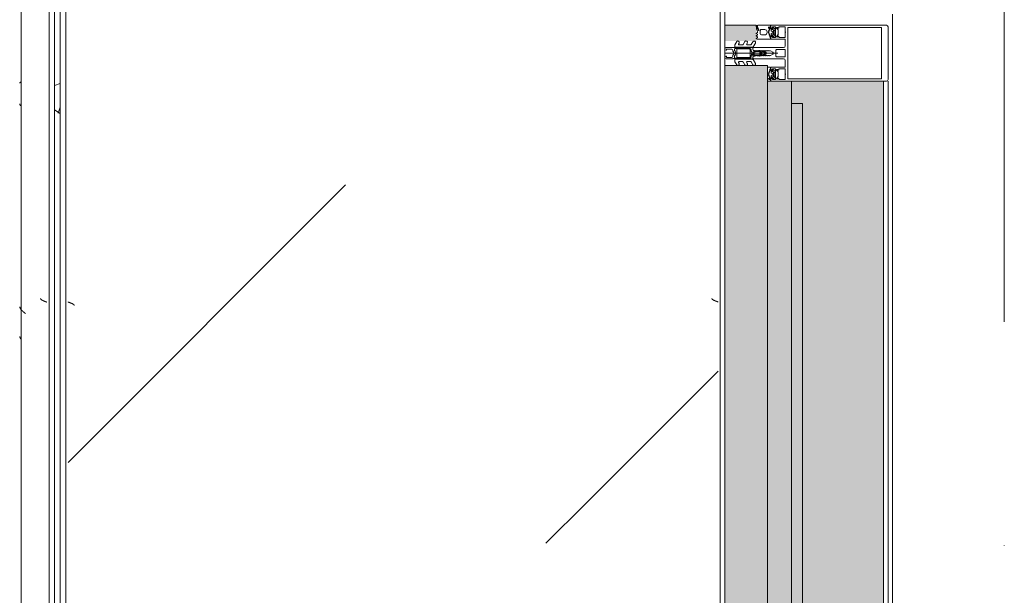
# Model space of a CAD drawing. Header units: millimetres. Extents: x -3267 to 40126, y 29201 to 102288.
# Tile 250 of 256: x 9044 to 9926, y 68959 to 69474. Entities that reach past the tile are written whole.
import ezdxf

# ---------------------------------------------------------------- set-up
doc = ezdxf.new("R2010")
doc.units = ezdxf.units.MM
doc.linetypes.add('4_ Штрихпунктир_ 10 х 2 мм', pattern=[1400, 1000, -200, 0, -200])
for name, color, linetype, lineweight in [('A-DETL-GENF-OTLN', 7, 'Continuous', 9), ('A-GLAZ-____-OTLN', 7, 'Continuous', 9), ('A-GLAZ-CWMG-MCUT', 7, 'Continuous', 9), ('A-GLAZ-CWMG-OTLN', 7, 'Continuous', 9), ('A-WALL-____-OTLN', 7, 'Continuous', 9), ('M-EQPM-____-OTLN', 7, 'Continuous', 9), ('S-GRID-____-OTLN', 7, 'Continuous', 9)]:
    doc.layers.add(name, color=color, linetype=linetype, lineweight=lineweight)

# ---------------------------------------------------------------- blocks, each defined once
blk = doc.blocks.new('FP_134-ВКК_02_К1_З_ЭОМ_кабель_')
at = {"layer": 'M-EQPM-____-OTLN', "color": 253, "true_color": 0xaaaaaa}
for p, q in [((1600, 630.11), (0, 630.11)), ((709.21, 630.11), (709.12, 630.02)), ((709.31, 630.19), (709.21, 630.11)), ((709.4, 630.27), (709.31, 630.19)), ((709.49, 630.35), (709.4, 630.27)), ((709.59, 630.42), (709.49, 630.35)), ((709.68, 630.49), (709.59, 630.42)), ((709.78, 630.56), (709.68, 630.49)), ((709.87, 630.63), (709.78, 630.56)), ((709.96, 630.69), (709.87, 630.63)), ((710.06, 630.75), (709.96, 630.69)), ((710.15, 630.81), (710.06, 630.75)), ((710.25, 630.86), (710.15, 630.81)), ((710.34, 630.91), (710.25, 630.86)), ((710.43, 630.96), (710.34, 630.91)), ((710.53, 631), (710.43, 630.96)), ((710.62, 631.04), (710.53, 631)), ((710.72, 631.08), (710.62, 631.04)), ((710.81, 631.12), (710.72, 631.08)), ((710.9, 631.15), (710.81, 631.12)), ((711, 631.17), (710.9, 631.15)), ((711.09, 631.2), (711, 631.17)), ((711.19, 631.22), (711.09, 631.2)), ((711.28, 631.24), (711.19, 631.22)), ((711.37, 631.25), (711.28, 631.24)), ((711.47, 631.26), (711.37, 631.25)), ((711.56, 631.27), (711.47, 631.26)), ((711.66, 631.28), (711.56, 631.27)), ((917.88, 630.12), (917.79, 630.02)), ((917.96, 630.22), (917.88, 630.12)), ((918.04, 630.31), (917.96, 630.22)), ((918.12, 630.4), (918.04, 630.31)), ((918.21, 630.49), (918.12, 630.4)), ((918.29, 630.57), (918.21, 630.49)), ((918.37, 630.65), (918.29, 630.57)), ((918.46, 630.72), (918.37, 630.65)), ((918.54, 630.79), (918.46, 630.72)), ((918.62, 630.85), (918.54, 630.79)), ((918.7, 630.92), (918.62, 630.85)), ((918.79, 630.97), (918.7, 630.92)), ((918.87, 631.02), (918.79, 630.97)), ((918.95, 631.07), (918.87, 631.02)), ((919.03, 631.11), (918.95, 631.07)), ((919.12, 631.15), (919.03, 631.11)), ((919.2, 631.18), (919.12, 631.15)), ((919.28, 631.21), (919.2, 631.18)), ((919.37, 631.23), (919.28, 631.21)), ((919.45, 631.25), (919.37, 631.23)), ((919.53, 631.26), (919.45, 631.25)), ((919.61, 631.27), (919.53, 631.26)), ((919.7, 631.28), (919.61, 631.27)), ((938.29, 631.28), (938.36, 631.27)), ((938.36, 631.27), (938.44, 631.25)), ((938.44, 631.25), (938.51, 631.22)), ((938.51, 631.22), (938.58, 631.18)), ((938.58, 631.18), (938.66, 631.13)), ((938.66, 631.13), (938.73, 631.06)), ((938.73, 631.06), (938.8, 630.99)), ((938.8, 630.99), (938.87, 630.9)), ((938.87, 630.9), (938.95, 630.8)), ((938.95, 630.8), (939.02, 630.7)), ((939.02, 630.7), (939.09, 630.58)), ((939.09, 630.58), (939.17, 630.45)), ((939.17, 630.45), (939.24, 630.31)), ((939.24, 630.31), (939.31, 630.16)), ((939.31, 630.16), (939.39, 630.01))]:
    blk.add_line(p, q, dxfattribs=at)
blk = doc.blocks.new('ПР_Крышка пояса - Тип 1-V133-ВКК_02_К1_З_ЭОМ_кабель_')
at = {"layer": 'M-EQPM-____-OTLN', "true_color": 0xaaaaaa}
h = blk.add_hatch(dxfattribs=at)
h.set_pattern_fill('FP_63', color=253, style=0, pattern_type=2)
h.set_pattern_definition([(320.116, (-68760, 7884.42), (-31.8804, -362.8687), [38.035, -418.388]), (264.979, (-68760, 7884.4), (382.1136, 70.1924), [30.356, -333.911]), (10.409, (-68762.66, 7854.18), (350.2335, -292.6756), [32.376, -356.132]), (316.302, (-68658.4, 7884.4), (-84.086, -539.927), [57.037, -627.411]), (6.609, (-68665.4, 7839.4), (494.8554, -472.8508), [48.567, -534.241]), (261.148, (-68658.4, 7884.4), (494.8496, -472.857), [45.536, -500.899]), (291.079, (-68683.8, 7833.83), (-204.5313, -301.9806), [37.963, -417.597]), (235.89, (-68683.8, 7833.83), (368.3755, -123.0973), [30.394, -334.332]), (341.523, (-68700.84, 7808.66), (163.8489, -425.0748), [32.367, -356.032]), (307.614, (-68760, 7884.42), (169.11016, -6.15234), [16.721, -313.638, 16.721, -322.758, -335.679]), (307.614, (-68760, 7884.42), (169.11016, -6.15234), [-669.838, 16.721, -318.958]), (277.531, (-68760, 7884.42), (200.36217, -133.088), [16.696, -176.575, 16.696, -305.591, -127.751]), (277.531, (-68760, 7884.42), (200.36217, -133.088), [-515.558, 16.696, -111.055]), (237.393, (-68760, 7997.24), (-11.4573, -270.066), [16.715, -109.913, 16.715, -378.366, -524.242]), (237.393, (-68760, 7997.24), (-11.4573, -270.066), [-521.709, 16.715, -507.527]), (227.382, (-68760, 8047.83), (50.8514, -295.0393), [16.727, -148.004, 16.727, -618.375]), (227.382, (-68760, 8047.83), (50.8514, -295.0393), [-181.458, -245.829, 16.727, -355.819])])
h.paths.add_polyline_path([(0, 595), (1529.38, 595), (1599.97, 600), (0, 600)])
h.paths.add_polyline_path([(1564.73, 595), (1600, 595), (1600, 597.49)])
at = {"layer": 'M-EQPM-____-OTLN', "color": 253, "true_color": 0xaaaaaa}
blk.add_blockref('FP_134-ВКК_02_К1_З_ЭОМ_кабель_', (0, 0), dxfattribs=at)
blk = doc.blocks.new('Rectangular Mullion - HI_CovCap-20mm_Mull-105mm-V273-ВКК_02_К1_З_ЭОМ_кабель_')
at = {"layer": 'A-DETL-GENF-OTLN', "color": 253, "true_color": 0xaaaaaa}
for p, q in [((-25, 144.5), (-25, 130.68)), ((23.5, 146), (-23.5, 146)), ((25, 130.68), (25, 144.5)), ((-25, 136), (-25, 59.5)), ((-22.9, 135.44), (-22.9, 59.4)), ((22.9, 136), (22.9, 59.4)), ((25, 136), (25, 59.4)), ((-25, 59.5), (-25, 61)), ((-12.6, 53.5), (-12.6, 41.4)), ((-3.2, 46.1), (-3.2, 53.5)), ((-2.7, 54), (2.7, 54)), ((3.2, 53.5), (3.2, 46.1)), ((12.6, 41.4), (12.6, 53.5)), ((-21.76, 44.51), (-22.58, 43.54)), ((-22.24, 46.35), (-21.18, 47.41)), ((-20.47, 47.7), (-17.13, 47.7)), ((-16.42, 47.41), (-15.36, 46.35)), ((-15.02, 43.54), (-15.84, 44.51)), ((-5, 25.5), (-5, 52.5)), ((2.7, 45.6), (-2.7, 45.6)), ((0, 47.27), (0, 0)), ((5, 52.5), (5, 25.5)), ((15.02, 43.54), (15.84, 44.51)), ((15.36, 46.35), (16.42, 47.41)), ((17.13, 47.7), (20.47, 47.7)), ((21.18, 47.41), (22.24, 46.35)), ((21.76, 44.51), (22.58, 43.54)), ((-23.5, 40.8), (-25, 40.8)), ((-22.3, 40.8), (-22.9, 40.8)), ((-22.9, 40.2), (-21.62, 40.2)), ((-22.27, 39.59), (-22.55, 39.1)), ((-21.2, 42.9), (-21.2, 41.7)), ((-21.07, 39.62), (-21.08, 39.77)), ((-19.5, 43.4), (-20.7, 43.4)), ((-20.7, 41.2), (-20.42, 41.2)), ((-20.48, 39.51), (-20.66, 39.4)), ((-20.16, 41.35), (-19.24, 42.95)), ((-19.97, 39.2), (-20.02, 39.33)), ((-17.65, 44), (-19.95, 44)), ((-19.33, 39.22), (-19.48, 39.08)), ((-18.77, 39.04), (-18.85, 39.17)), ((-18.36, 42.95), (-17.44, 41.35)), ((-18.16, 39.23), (-18.26, 39.06)), ((-16.9, 43.4), (-18.1, 43.4)), ((-17.56, 39.21), (-17.67, 39.31)), ((-17.18, 41.2), (-16.9, 41.2)), ((-17.02, 39.56), (-17.07, 39.36)), ((-16.46, 39.68), (-16.59, 39.75)), ((-16.4, 41.7), (-16.4, 42.9)), ((-14.64, 40.8), (-15.29, 40.8)), ((-0.87, 36.5), (-1.7, 35.06)), ((-1.12, 34.47), (-0.43, 35.65)), ((0.43, 35.65), (1.12, 34.47)), ((1.7, 35.06), (0.87, 36.5)), ((14.64, 40.8), (15.29, 40.8)), ((16.4, 41.7), (16.4, 42.9)), ((16.4, 35.6), (16.4, 32.6)), ((16.46, 39.68), (16.59, 39.75)), ((16.9, 43.4), (18.1, 43.4)), ((17.18, 41.2), (16.9, 41.2)), ((17.02, 39.56), (17.07, 39.36)), ((18.36, 42.95), (17.44, 41.35)), ((17.56, 39.21), (17.67, 39.31)), ((17.65, 44), (19.95, 44)), ((18.16, 39.23), (18.26, 39.06)), ((19.2, 37.6), (18.4, 37.6)), ((18.77, 39.04), (18.85, 39.17)), ((20.16, 41.35), (19.24, 42.95)), ((19.33, 39.22), (19.48, 39.08)), ((19.5, 43.4), (20.7, 43.4)), ((19.97, 39.2), (20.02, 39.33)), ((20.7, 41.2), (20.42, 41.2)), ((20.48, 39.51), (20.66, 39.4)), ((21.07, 39.62), (21.08, 39.77)), ((21.2, 42.9), (21.2, 41.7)), ((21.2, 32.6), (21.2, 35.6)), ((22.9, 40.2), (21.62, 40.2)), ((22.27, 39.59), (22.55, 39.1)), ((22.3, 40.8), (22.9, 40.8)), ((-9.07, 27.17), (-5.65, 25.19)), ((-2.24, 31), (-2.45, 30.87)), ((-2.45, 30.53), (-2.25, 30.41)), ((-1.89, 34.49), (-2.1, 32.75)), ((-1.33, 33.68), (-1.33, 33.78)), ((-1.25, 31.1), (0.74, 31.1)), ((-0.6, 32.5), (-0.6, 32.42)), ((0.84, 33), (-0.1, 33)), ((0.6, 32.3), (0.93, 32.3)), ((1.02, 31.78), (0.74, 32.06)), ((1.33, 33.78), (1.33, 33.68)), ((2.1, 32.75), (1.89, 34.49)), ((2.45, 30.87), (2.24, 31)), ((2.25, 30.41), (2.45, 30.53)), ((5.65, 25.19), (9.07, 27.17)), ((14.04, 28.99), (13.55, 28.15)), ((15.24, 28.15), (14.75, 28.99)), ((16.25, 28.99), (15.76, 28.15)), ((17.44, 28.15), (16.96, 28.99)), ((17.4, 31.6), (20.2, 31.6)), ((18.43, 28.95), (17.96, 28.15)), ((23.1, 29.29), (20.89, 30.27)), ((24.8, 29.2), (23.51, 29.2)), ((23.55, 28.9), (24.16, 28.9)), ((24.56, 28), (23.89, 28)), ((24.76, 28.3), (24.76, 28.2)), ((-7.75, 16.23), (-10.41, 17.77)), ((-7.75, 23.52), (-10.33, 25.01)), ((-9.07, 19.88), (-8.25, 19.41)), ((-7.5, 19.84), (-7.5, 23.08)), ((-5.4, 9.3), (-5.4, 24.76)), ((-3.5, 25), (-4.5, 25)), ((-3.9, 22), (-3.9, 11)), ((-3.4, 22.5), (3.4, 22.5)), ((-3.3, 23.5), (-1.9, 23.5)), ((-1.7, 23.7), (-1.7, 24.9)), ((-1.4, 24.49), (-1.4, 23.99)), ((-1.1, 23.82), (-0.5, 24.17)), ((0.3, 26.2), (-1.09, 26.2)), ((0.43, 25), (0.2, 25)), ((0.34, 25.28), (0.58, 25.52)), ((0.5, 24.17), (1.42, 23.63)), ((1.92, 23.5), (3.3, 23.5)), ((4.5, 25), (3.5, 25)), ((3.9, 11), (3.9, 22)), ((4.3, 22.5), (4.3, 9.4)), ((5.4, 24.76), (5.4, 9.3)), ((7.5, 23.08), (7.5, 19.84)), ((10.33, 25.01), (7.75, 23.52)), ((10.41, 17.77), (7.75, 16.23)), ((8.25, 19.41), (9.07, 19.88)), ((-7.62, 8.87), (-10.41, 10.48)), ((-9.07, 12.6), (-8.25, 12.12)), ((-7.5, 12.55), (-7.5, 15.8)), ((3.4, 10.5), (-3.4, 10.5)), ((-1.7, 9), (-2, 8.69)), ((2, 8.69), (1.7, 9)), ((7.5, 15.8), (7.5, 12.55)), ((10.41, 10.48), (7.62, 8.87)), ((8.25, 12.12), (9.07, 12.6)), ((-5.9, 8.8), (-7.37, 8.8)), ((-5, 1), (-5, 6.7)), ((-2.71, 8.4), (-4.02, 8.4)), ((-3.7, 1.7), (-3.7, 6)), ((-2.7, 7), (-2.13, 7)), ((-1.42, 7.29), (-0.71, 8.01)), ((0.71, 8.01), (1.42, 7.29)), ((2.13, 7), (2.7, 7)), ((3.3, 8.4), (2.71, 8.4)), ((3.7, 6), (3.7, 1.7)), ((7.37, 8.8), (5.9, 8.8))]:
    blk.add_line(p, q, dxfattribs=at)
at = {"layer": 'A-DETL-GENF-OTLN', "color": 253, "true_color": 0xaaaaaa, "flags": 128}
for points in [[(22.9, 130.68), (22.9, 140.2), (-22.9, 140.2), (-22.9, 130.68)], [(-19.05, 54), (-23.5, 54), (-23.5, 48.3), (-22.3, 48.3), (-22.3, 47.7), (-22.95, 47.05)], [(22.9, 61), (22.9, 57.79), (22.9, 56.3), (11.2, 56.3), (-11.2, 56.3), (-22.9, 56.3), (-22.9, 57.79), (-22.9, 61)], [(-14.65, 47.05), (-15.3, 47.7), (-15.3, 48.3), (-14.1, 48.3), (-14.1, 54), (-18.55, 54)], [(-6.5, 54), (-11.2, 54), (-12.1, 54)], [(12.1, 54), (11.2, 54), (6.5, 54)], [(18.55, 54), (14.1, 54), (14.1, 48.3), (15.3, 48.3), (15.3, 47.7), (14.65, 47.05)], [(25, 61), (25, 57.79), (25, 41), (23.1, 41), (22.3, 41.8), (22.3, 42.4), (23.5, 42.4), (23.5, 45.1), (19.05, 45.1)], [(22.95, 47.05), (22.3, 47.7), (22.3, 48.3), (23.5, 48.3), (23.5, 54), (19.05, 54)], [(-19.05, 45.1), (-23.5, 45.1), (-23.5, 42.4), (-22.3, 42.4), (-22.3, 41.8), (-23.1, 41), (-25, 41)], [(-13.1, 40.9), (-14.4, 40.9), (-15.3, 41.8), (-15.3, 42.4), (-14.1, 42.4), (-14.1, 45.1), (-18.55, 45.1)], [(18.55, 45.1), (14.1, 45.1), (14.1, 42.4), (15.3, 42.4), (15.3, 41.8), (14.4, 40.9), (13.1, 40.9)], [(-22.5, 43.09), (-22, 42.8), (-22, 42.67)], [(-16.05, 40.2), (-14.75, 40.1), (-16.02, 40.1), (-16.02, 39.94)], [(-15.6, 42.67), (-15.6, 42.8), (-15.1, 43.09)], [(-12.6, 38), (-12.6, 40.8), (-13.95, 40.8)], [(-0.87, 42.8), (-2, 40.84), (-2, 39.84), (-2.5, 39.55), (-2, 39.26), (-2, 38.04), (-2.5, 37.75), (-2, 37.46), (-2, 36.24), (-2.5, 35.95), (-2, 35.66), (-2, 34.44), (-2.5, 34.15), (-2, 33.86), (-2, 32.64), (-2.5, 32.35), (-2, 32.06), (-2, 30.84), (-2.5, 30.55), (-2, 30.26), (-2, 29.04), (-2.5, 28.75), (-2, 28.46), (-2, 27.24), (-2.5, 26.95), (-2.5, 26)], [(2.5, 26), (2, 26.29), (2, 27.51), (2.5, 27.8), (2, 28.09), (2, 29.31), (2.5, 29.6), (2, 29.89), (2, 31.11), (2.5, 31.4), (2, 31.69), (2, 32.91), (2.5, 33.2), (2, 33.49), (2, 34.71), (2.5, 35), (2, 35.29), (2, 36.51), (2.5, 36.8), (2, 37.09), (2, 38.31), (2.5, 38.6), (2, 38.89), (2, 40.84), (0.87, 42.8)], [(13.03, 28.15), (12.6, 28.9), (12.6, 40.8), (13.95, 40.8)], [(16.05, 40.2), (14.75, 40.1), (16.02, 40.1), (16.02, 39.94)], [(15.6, 42.67), (15.6, 42.8), (15.1, 43.09)], [(22.5, 43.09), (22, 42.8), (22, 42.67)], [(23.5, 40.8), (25, 40.8), (25, 29.4)], [(-0.35, 31.99), (0.1, 31.73), (-1.23, 31.6)], [(0.4, 31.8), (0.4, 31.9), (0.4, 32.1)], [(-3.41, 25), (-5, 25), (-5, 9.1)], [(-4.51, 8.95), (-4.3, 11), (-4.3, 22.5)], [(-1.55, 25.25), (-1.17, 25.64), (-0.2, 25.7), (-0.42, 25.6), (-1.25, 24.85)], [(-0.1, 25.3), (-0.1, 25.4), (0, 25.42)], [(5, 1), (5, 25), (3.41, 25)], [(-2.65, 1), (-2.65, 1.4), (-3.4, 1.4)], [(3.4, 1.4), (2.65, 1.4), (2.65, 1)]]:
    blk.add_lwpolyline(points, dxfattribs=at)
blk.add_lwpolyline([(0, 37), (0, 35.9)], close=True, dxfattribs=at)
at = {"layer": 'A-DETL-GENF-OTLN', "color": 253, "true_color": 0xaaaaaa}
for centre, radius, start, end in [((-23.5, 144.5), 1.5, 90, 180), ((23.5, 144.5), 1.5, 360, 90), ((-18.8, 53.94), 0.256, 12.68038, 167.31962), ((-12.1, 53.5), 0.5, 90, 180), ((-6.5, 52.5), 1.5, 360, 90), ((-2.7, 53.5), 0.5, 90, 180), ((2.7, 53.5), 0.5, 0, 90), ((6.5, 52.5), 1.5, 90, 180), ((12.1, 53.5), 0.5, 0, 90), ((18.8, 53.94), 0.256, 12.68038, 167.31962), ((-22.59, 46.7), 0.5, 135, 315), ((-21.15, 44), 0.8, 22.61561, 140.00332), ((-20.47, 46.7), 1, 90, 135), ((-19.95, 44.5), 0.5, 202.62239, 269.99966), ((-18.8, 45.04), 0.256, 12.68038, 167.31962), ((-17.65, 44.5), 0.5, 269.99881, 337.37914), ((-16.45, 44), 0.8, 40.00306, 157.37723), ((-17.13, 46.7), 1, 45, 90), ((-15.01, 46.7), 0.5, 225, 45), ((-2.7, 46.1), 0.5, 180, 270), ((2.7, 46.1), 0.5, 270, 0), ((15.01, 46.7), 0.5, 135, 315), ((16.45, 44), 0.8, 22.62277, 139.99694), ((17.13, 46.7), 1, 90, 135), ((17.65, 44.5), 0.5, 202.62086, 270.00119), ((18.8, 45.04), 0.256, 12.68038, 167.31962), ((19.95, 44.5), 0.5, 270.00034, 337.37761), ((21.15, 44), 0.8, 39.99668, 157.38439), ((20.47, 46.7), 1, 45, 90), ((22.59, 46.7), 0.5, 225, 45), ((-22.9, 39.55), 0.65, 90, 270), ((-23.2, 40.8), 0.3, 180, 0), ((-22.9, 39.3), 0.4, 269.99999, 330.00626), ((-22.35, 43.35), 0.3, 140.01031, 239.99507), ((-22.3, 41.1), 0.3, 270.90521, 359.98148), ((-21.41, 39.09), 1, 90.82716, 149.99773), ((-18.96, 41.89), 3.14, 165.49788, 194.50212), ((-21.62, 39.7), 0.5, 54.92212, 90), ((-21.42, 39.75), 0.339, 3.00251, 90.82171), ((-18.8, 43.71), 4.4, 234.92212, 305.84121), ((-20.7, 42.9), 0.5, 89.98992, 180.01008), ((-20.7, 41.7), 0.5, 179.98974, 270.01026), ((-20.8, 39.64), 0.272, 183.0147, 299.98901), ((-20.32, 39.23), 0.316, 18.00331, 119.99297), ((-20.42, 41.5), 0.3, 269.98791, 330.00644), ((-19.69, 39.29), 0.3, 197.9991, 314.99946), ((-19.5, 43.1), 0.3, 329.99756, 90.00642), ((-19.11, 38.99), 0.316, 32.98956, 135.00901), ((-18.52, 39.21), 0.3, 213.00146, 329.99975), ((-18.1, 43.1), 0.3, 89.99872, 209.99731), ((-17.88, 39.07), 0.316, 48.00262, 149.99741), ((-17.36, 39.43), 0.3, 227.99716, 345.00452), ((-17.18, 41.5), 0.3, 209.995, 270.01065), ((-16.73, 39.48), 0.3, 63.00317, 164.99853), ((-16.9, 42.9), 0.5, 0.00918, 89.99082), ((-16.9, 41.7), 0.5, 270.00904, 359.99096), ((-16.32, 39.94), 0.3, 243.00899, 359.98883), ((-16.05, 39.9), 0.3, 90, 125.84121), ((-18.64, 41.89), 3.14, 346.80247, 14.483), ((-15.29, 41.1), 0.3, 166.80247, 270), ((-15.25, 43.35), 0.3, 299.99829, 40.01132), ((-14.83, 40.53), 0.33, 270.00002, 54.90994), ((-14.75, 40.6), 0.5, 269.99115, 352.82633), ((-13.95, 40.5), 0.3, 90.00299, 172.8115), ((-13.1, 41.4), 0.5, 270, 0), ((0, 42.3), 1, 30, 150), ((0, 36), 1, 90.02865, 150), ((0, 35.4), 0.5, 90.0573, 150), ((0, 36), 1, 30, 89.97135), ((0, 35.4), 0.5, 30, 89.9427), ((13.1, 41.4), 0.5, 180, 270), ((13.95, 40.5), 0.3, 7.1885, 89.99701), ((14.75, 40.6), 0.5, 187.17367, 270.00885), ((14.83, 40.53), 0.33, 125.09006, 269.99998), ((15.25, 43.35), 0.3, 139.98868, 240.00171), ((15.29, 41.1), 0.3, 270, 13.19753), ((18.64, 41.89), 3.14, 165.517, 193.19753), ((16.32, 39.94), 0.3, 180.01117, 296.99101), ((16.05, 39.9), 0.3, 54.15879, 90), ((18.8, 43.71), 4.4, 234.15879, 305.07788), ((16.9, 42.9), 0.5, 90.00918, 179.99082), ((16.9, 41.7), 0.5, 180.00904, 269.99096), ((18.4, 35.6), 2, 90.00207, 179.99793), ((16.73, 39.48), 0.3, 15.00147, 116.99683), ((17.36, 39.43), 0.3, 194.99548, 312.00284), ((17.18, 41.5), 0.3, 269.98935, 330.005), ((17.88, 39.07), 0.316, 30.00259, 131.99738), ((18.1, 43.1), 0.3, 330.00269, 90.00128), ((18.52, 39.21), 0.3, 210.00025, 326.99854), ((19.11, 38.99), 0.316, 44.99099, 147.01044), ((19.5, 43.1), 0.3, 89.99358, 210.00244), ((19.2, 35.6), 2, 359.99744, 90.00256), ((19.69, 39.29), 0.3, 225.00054, 342.0009), ((20.32, 39.23), 0.316, 60.00703, 161.99669), ((20.42, 41.5), 0.3, 209.99356, 270.01209), ((20.8, 39.64), 0.272, 240.01099, 356.9853), ((20.7, 42.9), 0.5, 359.98992, 90.01008), ((20.7, 41.7), 0.5, 269.98974, 0.01026), ((21.42, 39.75), 0.339, 89.17829, 176.99749), ((21.62, 39.7), 0.5, 90, 125.07788), ((21.41, 39.09), 1, 30.00227, 89.17284), ((18.96, 41.89), 3.14, 345.49788, 14.50212), ((22.3, 41.1), 0.3, 180.01852, 269.09479), ((22.35, 43.35), 0.3, 300.00493, 39.98969), ((22.9, 39.3), 0.4, 209.99374, 270.00001), ((23.2, 40.8), 0.3, 180, 0), ((22.9, 39.55), 0.65, 270, 90), ((-9.68, 26.13), 1.3, 154.41173, 240), ((-9.72, 26.04), 1.3, 60, 150), ((-3.41, 26.5), 1.5, 270, 10.22002), ((-2.35, 30.7), 0.2, 120, 240), ((17.75, 30.31), 20, 179.72362, 190.22002), ((17.75, 30.31), 20, 173, 178.04971), ((-0.4, 34.31), 1.5, 150, 173), ((-1.25, 30.9), 0.2, 90, 179.3132), ((46.55, 30.33), 48, 179.3132, 184.71248), ((46.55, 30.33), 48, 176, 178.23414), ((-1.23, 31.8), 0.2, 178.23414, 270), ((0.27, 33.67), 1.6, 150, 176), ((-0.1, 32.5), 0.5, 90, 180), ((-0.1, 32.42), 0.5, 180, 240), ((0.2, 31.9), 0.2, 240, 0), ((0.2, 31.8), 0.2, 270, 0), ((0.6, 32.1), 0.2, 90, 180), ((0.6, 31.92), 0.2, 45, 180), ((0.74, 31.5), 0.4, 270, 45), ((0.84, 33.5), 0.5, 270, 3.83017), ((0.93, 31.8), 0.5, 1.77701, 90), ((-0.27, 33.67), 1.6, 4, 30), ((-46.55, 30.33), 48, 354.4962, 1.77701), ((-46.55, 30.33), 48, 3.83017, 4), ((0.4, 34.31), 1.5, 7, 30), ((3.41, 26.5), 1.5, 169.77998, 270), ((-17.75, 30.31), 20, 349.77998, 0.27638), ((-17.75, 30.31), 20, 1.95029, 7), ((2.35, 30.7), 0.2, 300, 60), ((9.72, 26.04), 1.3, 30, 120), ((9.68, 26.13), 1.3, 300, 25.58827), ((13.29, 28.3), 0.3, 209.9964, 330.0036), ((14.4, 28.79), 0.41, 30.00523, 149.99477), ((15.5, 28.3), 0.3, 209.9964, 330.0036), ((16.6, 28.79), 0.41, 29.9985, 150.0015), ((17.4, 32.6), 1, 180.00127, 269.99873), ((17.7, 28.3), 0.3, 209.9964, 330.0036), ((18.86, 28.68), 0.51, 63.33857, 148.19306), ((23.89, 38.7), 10.7, 243.33981, 269.99936), ((20.2, 32.6), 1, 269.99283, 0.00717), ((20.75, 29.95), 0.35, 66.00158, 241.92521), ((23.55, 35.2), 6.3, 241.92787, 269.99964), ((23.51, 30.2), 1, 246.00621, 269.99547), ((24.16, 28.3), 0.6, 359.98764, 90.01018), ((24.56, 28.2), 0.2, 269.97732, 0.03798), ((24.8, 29.4), 0.2, 270.00393, 359.99169), ((-9.81, 18.81), 1.2, 150, 240), ((-9.72, 18.76), 1.3, 60, 150), ((-8, 19.84), 0.5, 240, 0), ((-8, 23.08), 0.5, 360, 60), ((-5.9, 24.76), 0.5, 360, 60), ((-4.5, 25.5), 0.5, 180, 270), ((-3.3, 22.5), 1, 90, 180), ((-3.4, 22), 0.5, 90, 180), ((-3.5, 26), 1, 270, 0), ((-1.9, 23.7), 0.2, 270, 0), ((-1.2, 24.9), 0.5, 135, 180), ((-0.9, 24.49), 0.5, 135, 180), ((-1.2, 23.99), 0.2, 180, 300), ((-1.09, 26.4), 0.2, 184.71248, 270), ((-1.02, 25.5), 0.2, 90, 135), ((-0.42, 25.4), 0.2, 90, 135), ((0, 23.3), 1, 60, 120), ((-0.3, 25.4), 0.2, 360, 90), ((-0.2, 25.5), 0.2, 360, 90), ((0.2, 25.3), 0.3, 180, 270), ((0.2, 25.42), 0.2, 180, 315), ((0.3, 25.8), 0.4, 315, 90), ((0.43, 25.8), 0.8, 270, 354.4962), ((1.92, 24.5), 1, 240, 270), ((3.5, 26), 1, 180, 270), ((3.3, 22.5), 1, 360, 90), ((3.4, 22), 0.5, 360, 90), ((4.5, 25.5), 0.5, 270, 360), ((5.9, 24.76), 0.5, 120, 180), ((8, 23.08), 0.5, 120, 180), ((8, 19.84), 0.5, 180, 300), ((9.72, 18.76), 1.3, 30, 120), ((9.81, 18.81), 1.2, 300, 30), ((-9.81, 11.52), 1.2, 150, 240), ((-9.72, 11.47), 1.3, 60, 150), ((-8, 12.55), 0.5, 240, 0), ((-8, 15.8), 0.5, 360, 60), ((-7.37, 9.3), 0.5, 240, 270), ((-5.9, 9.3), 0.5, 270, 0), ((-4, 9.1), 1, 180, 216.8699), ((-4.02, 8.9), 0.5, 174, 270), ((-3.4, 11), 0.5, 180, 270), ((0, 7.3), 2.4, 45, 135), ((3.3, 9.4), 1, 270, 0), ((3.4, 11), 0.5, 270, 0), ((5.9, 9.3), 0.5, 180, 270), ((7.37, 9.3), 0.5, 270, 300), ((8, 15.8), 0.5, 120, 180), ((8, 12.55), 0.5, 180, 300), ((9.72, 11.47), 1.3, 30, 120), ((9.81, 11.52), 1.2, 300, 30), ((-4, 6.7), 1, 143.1301, 180), ((-4, 1), 1, 180, 270), ((-5.6, 7.9), 1, 323.1301, 36.8699), ((-2.7, 6), 1, 90, 180), ((-3.4, 1.7), 0.3, 180, 270), ((-3.65, 1), 1, 270, 0), ((-2.71, 9.4), 1, 270, 315), ((-2.13, 8), 1, 270, 315), ((0, 7.3), 1, 45, 135), ((2.13, 8), 1, 225, 270), ((2.71, 9.4), 1, 225, 270), ((3.65, 1), 1, 180, 270), ((2.7, 6), 1, 360, 90), ((3.4, 1.7), 0.3, 270, 0), ((4, 1), 1, 270, 0)]:
    blk.add_arc(centre, radius, start, end, dxfattribs=at)
blk = doc.blocks.new('Rectangular Mullion - FWS-50-HI_Mull_CovCap-20mm_Mull-105mm_zoloto-5843152-ВКК_02_К1_З_ЭОМ_кабель_')
at = {"layer": 'A-GLAZ-CWMG-OTLN', "true_color": 0xf8f3e1}
blk.add_hatch(color=7, dxfattribs=at).paths.add_polyline_path([(4340, 99522), (4340, 99550), (4326, 99550), (4326, 99522)])
at = {"layer": 'A-GLAZ-CWMG-OTLN', "color": 253, "true_color": 0xaaaaaa}
blk.add_line((4340, 99550), (4340, 99522), dxfattribs=at)
blk = doc.blocks.new('АРФ_ блок_Окно - FWS SI insert unit_zoloto ПР-9497958-ВКК_02_К1_З_ЭОМ_кабель_')
at = {"layer": 'A-GLAZ-____-OTLN', "true_color": 0xf8f3e1}
for points in [[(-455, 69.5), (-455, 59.5), (455, 59.5), (455, 69.5), (-358.05, 69.5)], [(-358.05, 59.5), (-475, 59.5), (-475, 38), (475, 38), (475, 59.5), (-207.77, 59.5)], [(-489, 38), (-489, 0), (489, 0), (489, 38), (-358.05, 38)]]:
    blk.add_hatch(color=7, dxfattribs=at).paths.add_polyline_path(points)
at = {"layer": 'A-GLAZ-____-OTLN', "color": 253, "true_color": 0xaaaaaa}
for p, q in [((-455, 69.5), (455, 69.5)), ((-455, 59.5), (-455, 69.5)), ((-475, 38), (-475, 59.5)), ((-475, 59.5), (475, 59.5)), ((-489, 0), (-489, 38)), ((-489, 38), (489, 38))]:
    blk.add_line(p, q, dxfattribs=at)
blk = doc.blocks.new('Rectangular Mullion - FWS-50-HI_Mull_CovCap-20mm_Mull-105mm_zoloto-2885899-ВКК_02_К1_З_ЭОМ_кабель_')
at = {"layer": 'A-GLAZ-CWMG-OTLN', "true_color": 0xf8f3e1}
blk.add_hatch(color=7, dxfattribs=at).paths.add_polyline_path([(26908, 74420), (26990.5, 74420), (26990.5, 74440), (26980.5, 74440), (26980.5, 75301.75), (26966.5, 75302.3), (26966.5, 75306.01), (26909.5, 75307.08), (26909.5, 75329.58), (26966.5, 75329.99), (26966.5, 75334.25), (26980.5, 75334.25), (26980.5, 75350), (26990.5, 75350), (26990.5, 75370), (26908, 75370), (26908, 74445)])
at = {"layer": 'A-GLAZ-CWMG-MCUT', "color": 253, "true_color": 0xaaaaaa}
for p, q in [((26904, 75370), (26904, 74420)), ((26908, 74420), (26908, 75370))]:
    blk.add_line(p, q, dxfattribs=at)
blk = doc.blocks.new('FP_548-ВКК_02_К1_З_ЭОМ_кабель_')
at = {"layer": 'M-EQPM-____-OTLN', "color": 7, "true_color": 0xffffff}
for p, q in [((1539.39, 582.49), (1539.34, 582.49)), ((1539.44, 582.5), (1539.39, 582.49)), ((1539.48, 582.51), (1539.44, 582.5)), ((1539.53, 582.52), (1539.48, 582.51)), ((1539.58, 582.54), (1539.53, 582.52)), ((1539.62, 582.56), (1539.58, 582.54)), ((1539.67, 582.58), (1539.62, 582.56)), ((1539.72, 582.61), (1539.67, 582.58)), ((1539.77, 582.64), (1539.72, 582.61)), ((1539.81, 582.67), (1539.77, 582.64)), ((1539.86, 582.7), (1539.81, 582.67)), ((1539.91, 582.74), (1539.86, 582.7)), ((1539.95, 582.78), (1539.91, 582.74)), ((1540, 582.82), (1539.95, 582.78)), ((1540.06, 582.88), (1540.01, 582.83)), ((1540.1, 582.93), (1540.06, 582.88)), ((1540.15, 582.98), (1540.1, 582.93)), ((1540.2, 583.04), (1540.15, 582.98)), ((1540.25, 583.1), (1540.2, 583.04)), ((1540.3, 583.17), (1540.25, 583.1)), ((1540.35, 583.23), (1540.3, 583.17)), ((1540.4, 583.3), (1540.35, 583.23)), ((1540.44, 583.37), (1540.4, 583.3)), ((1540.49, 583.45), (1540.44, 583.37)), ((1540.54, 583.52), (1540.49, 583.45)), ((1540.59, 583.6), (1540.54, 583.52)), ((1540.64, 583.68), (1540.59, 583.6)), ((1540.69, 583.77), (1540.64, 583.68)), ((1540.74, 583.86), (1540.69, 583.77)), ((1540.78, 583.95), (1540.74, 583.86)), ((1540.83, 584.04), (1540.78, 583.95)), ((1540.88, 584.13), (1540.83, 584.04)), ((1540.93, 584.23), (1540.88, 584.13)), ((1540.98, 584.33), (1540.93, 584.23)), ((1541.03, 584.43), (1540.98, 584.33)), ((1541.08, 584.53), (1541.03, 584.43)), ((1541.12, 584.64), (1541.08, 584.53)), ((1541.17, 584.74), (1541.12, 584.64)), ((1541.22, 584.85), (1541.17, 584.74)), ((1541.27, 584.96), (1541.22, 584.85)), ((1541.32, 585.08), (1541.27, 584.96)), ((1541.37, 585.19), (1541.32, 585.08)), ((1541.42, 585.31), (1541.37, 585.19)), ((1541.46, 585.42), (1541.42, 585.31)), ((1541.51, 585.54), (1541.46, 585.42)), ((1541.56, 585.66), (1541.51, 585.54)), ((1541.61, 585.79), (1541.56, 585.66)), ((1541.66, 585.91), (1541.61, 585.79)), ((1541.71, 586.03), (1541.66, 585.91)), ((1541.76, 586.16), (1541.71, 586.03)), ((1541.81, 586.29), (1541.76, 586.16)), ((1541.85, 586.41), (1541.81, 586.29)), ((1541.9, 586.54), (1541.85, 586.41)), ((1541.95, 586.67), (1541.9, 586.54)), ((1542, 586.8), (1541.95, 586.67)), ((1542.05, 586.93), (1542, 586.8)), ((1542.1, 587.07), (1542.05, 586.93)), ((1542.15, 587.2), (1542.1, 587.07)), ((1542.19, 587.33), (1542.15, 587.2)), ((1542.24, 587.46), (1542.19, 587.33)), ((1542.29, 587.6), (1542.24, 587.46)), ((1542.34, 587.73), (1542.29, 587.6)), ((1542.39, 587.87), (1542.34, 587.73)), ((1542.44, 588), (1542.39, 587.87))]:
    blk.add_line(p, q, dxfattribs=at)
blk = doc.blocks.new('FP_549-ВКК_02_К1_З_ЭОМ_кабель_')
at = {"layer": 'M-EQPM-____-OTLN', "color": 7, "true_color": 0xffffff}
for p, q in [((1543.47, 8.86), (1543.42, 8.74)), ((1543.52, 8.97), (1543.47, 8.86)), ((1543.56, 9.09), (1543.52, 8.97)), ((1543.61, 9.21), (1543.56, 9.09)), ((1543.66, 9.32), (1543.61, 9.21)), ((1543.71, 9.43), (1543.66, 9.32)), ((1543.76, 9.54), (1543.71, 9.43)), ((1543.81, 9.65), (1543.76, 9.54)), ((1543.86, 9.75), (1543.81, 9.65)), ((1543.91, 9.86), (1543.86, 9.75)), ((1543.96, 9.96), (1543.91, 9.86)), ((1544.01, 10.06), (1543.96, 9.96)), ((1544.06, 10.16), (1544.01, 10.06)), ((1544.1, 10.25), (1544.06, 10.16)), ((1544.15, 10.34), (1544.1, 10.25)), ((1544.2, 10.43), (1544.15, 10.34)), ((1544.25, 10.52), (1544.2, 10.43)), ((1544.3, 10.6), (1544.25, 10.52)), ((1544.35, 10.69), (1544.3, 10.6)), ((1544.4, 10.76), (1544.35, 10.69)), ((1544.45, 10.84), (1544.4, 10.76)), ((1544.5, 10.91), (1544.45, 10.84)), ((1544.55, 10.99), (1544.5, 10.91)), ((1544.6, 11.05), (1544.55, 10.99)), ((1544.64, 11.12), (1544.6, 11.05)), ((1544.69, 11.18), (1544.64, 11.12)), ((1544.74, 11.24), (1544.69, 11.18)), ((1544.79, 11.3), (1544.74, 11.24)), ((1544.84, 11.35), (1544.79, 11.3)), ((1544.89, 11.4), (1544.84, 11.35)), ((1544.94, 11.45), (1544.89, 11.4)), ((1544.99, 11.49), (1544.94, 11.45)), ((1545.04, 11.53), (1544.99, 11.49)), ((1545.09, 11.57), (1545.04, 11.53)), ((1545.14, 11.61), (1545.09, 11.57)), ((1545.18, 11.64), (1545.14, 11.61)), ((1545.23, 11.66), (1545.18, 11.64)), ((1545.28, 11.69), (1545.23, 11.66)), ((1545.33, 11.71), (1545.28, 11.69)), ((1545.38, 11.73), (1545.33, 11.71)), ((1545.43, 11.74), (1545.38, 11.73)), ((1545.48, 11.76), (1545.43, 11.74)), ((1545.53, 11.76), (1545.48, 11.76)), ((1545.58, 11.77), (1545.53, 11.76)), ((1542.53, 6.39), (1542.48, 6.26)), ((1542.58, 6.53), (1542.53, 6.39)), ((1542.63, 6.66), (1542.58, 6.53)), ((1542.68, 6.8), (1542.63, 6.66)), ((1542.73, 6.93), (1542.68, 6.8)), ((1542.78, 7.07), (1542.73, 6.93)), ((1542.83, 7.2), (1542.78, 7.07)), ((1542.88, 7.33), (1542.83, 7.2)), ((1542.93, 7.46), (1542.88, 7.33)), ((1542.98, 7.6), (1542.93, 7.46)), ((1543.02, 7.73), (1542.98, 7.6)), ((1543.07, 7.86), (1543.02, 7.73)), ((1543.12, 7.99), (1543.07, 7.86)), ((1543.17, 8.11), (1543.12, 7.99)), ((1543.22, 8.24), (1543.17, 8.11)), ((1543.27, 8.37), (1543.22, 8.24)), ((1543.32, 8.49), (1543.27, 8.37)), ((1543.37, 8.61), (1543.32, 8.49)), ((1543.42, 8.74), (1543.37, 8.61))]:
    blk.add_line(p, q, dxfattribs=at)
blk = doc.blocks.new('ПР_Низ пояс - Тип 1-V547-ВКК_02_К1_З_ЭОМ_кабель_')
at = {"layer": 'M-EQPM-____-OTLN', "true_color": 0xffffff}
h = blk.add_hatch(dxfattribs=at)
h.set_pattern_fill('FP_222', style=0, pattern_type=2)
h.set_pattern_definition([(135, (-67460, 6950), (-1000, 1e-13), [50, -1364.214]), (135, (-66960, 6950), (-1000, 1e-13), [50, -1364.214]), (135, (-66960, 7450), (-1000, 1e-13), [50, -1364.214]), (135, (-67674.64, 7664.64), (-1000, 1e-13), [403.55, -1010.664]), (135, (-67174.64, 7664.64), (-1000, 1e-13), [403.55, -1010.664]), (135, (-67674.64, 7164.64), (-1000, 1e-13), [403.55, -1010.664]), (135, (-67174.64, 7164.64), (-1000, 1e-13), [453.55, -960.664])])
h.paths.add_polyline_path([(800, 6.26), (2400, 6.26), (2400, 588), (800, 588), (800, 19.98)])
at = {"layer": 'M-EQPM-____-OTLN', "color": 253, "true_color": 0xaaaaaa}
for p, q in [((800, 595), (2400, 595)), ((800, 590), (2400, 590)), ((800, 4.26), (2400, 4.26)), ((800, 0), (2400, 0))]:
    blk.add_line(p, q, dxfattribs=at)
for name in ['FP_548-ВКК_02_К1_З_ЭОМ_кабель_', 'FP_549-ВКК_02_К1_З_ЭОМ_кабель_']:
    blk.add_blockref(name, (0, 0), dxfattribs=at)
blk = doc.blocks.new('FP_551-ВКК_02_К1_З_ЭОМ_кабель_')
at = {"layer": 'M-EQPM-____-OTLN', "color": 7, "true_color": 0xffffff}
for p, q in [((742.76, 608.21), (742.71, 608.08)), ((742.81, 608.34), (742.76, 608.21)), ((742.86, 608.47), (742.81, 608.34)), ((742.91, 608.6), (742.86, 608.47)), ((742.96, 608.73), (742.91, 608.6)), ((743.01, 608.86), (742.96, 608.73)), ((743.06, 608.98), (743.01, 608.86)), ((743.11, 609.11), (743.06, 608.98)), ((743.15, 609.23), (743.11, 609.11)), ((743.2, 609.36), (743.15, 609.23)), ((743.25, 609.48), (743.2, 609.36)), ((743.3, 609.6), (743.25, 609.48)), ((743.35, 609.72), (743.3, 609.6)), ((743.4, 609.83), (743.35, 609.72)), ((743.45, 609.95), (743.4, 609.83)), ((743.5, 610.06), (743.45, 609.95)), ((743.55, 610.18), (743.5, 610.06)), ((743.6, 610.28), (743.55, 610.18)), ((743.65, 610.39), (743.6, 610.28)), ((743.69, 610.5), (743.65, 610.39)), ((743.74, 610.6), (743.69, 610.5)), ((743.79, 610.7), (743.74, 610.6)), ((743.84, 610.8), (743.79, 610.7)), ((743.89, 610.9), (743.84, 610.8)), ((743.94, 610.99), (743.89, 610.9)), ((743.99, 611.09), (743.94, 610.99)), ((744.04, 611.18), (743.99, 611.09)), ((744.09, 611.26), (744.04, 611.18)), ((744.14, 611.35), (744.09, 611.26)), ((744.19, 611.43), (744.14, 611.35)), ((744.23, 611.51), (744.19, 611.43)), ((744.28, 611.58), (744.23, 611.51)), ((744.33, 611.66), (744.28, 611.58)), ((744.38, 611.73), (744.33, 611.66)), ((744.43, 611.8), (744.38, 611.73)), ((744.48, 611.86), (744.43, 611.8)), ((744.53, 611.93), (744.48, 611.86)), ((744.58, 611.98), (744.53, 611.93)), ((744.63, 612.04), (744.58, 611.98)), ((744.68, 612.09), (744.63, 612.04)), ((744.73, 612.14), (744.68, 612.09)), ((744.77, 612.19), (744.73, 612.14)), ((744.82, 612.24), (744.77, 612.19)), ((744.87, 612.28), (744.82, 612.24)), ((744.92, 612.31), (744.87, 612.28)), ((744.97, 612.35), (744.92, 612.31)), ((745.02, 612.38), (744.97, 612.35)), ((745.07, 612.41), (745.02, 612.38)), ((745.12, 612.43), (745.07, 612.41)), ((745.17, 612.45), (745.12, 612.43)), ((745.22, 612.47), (745.17, 612.45)), ((745.27, 612.49), (745.22, 612.47)), ((745.31, 612.5), (745.27, 612.49)), ((745.36, 612.51), (745.31, 612.5)), ((745.41, 612.51), (745.36, 612.51)), ((742.37, 607.14), (742.32, 607)), ((742.42, 607.27), (742.37, 607.14)), ((742.47, 607.41), (742.42, 607.27)), ((742.52, 607.54), (742.47, 607.41)), ((742.57, 607.67), (742.52, 607.54)), ((742.61, 607.81), (742.57, 607.67)), ((742.66, 607.94), (742.61, 607.81)), ((742.71, 608.08), (742.66, 607.94))]:
    blk.add_line(p, q, dxfattribs=at)
blk = doc.blocks.new('FP_552-ВКК_02_К1_З_ЭОМ_кабель_')
at = {"layer": 'M-EQPM-____-OTLN', "color": 7, "true_color": 0xffffff}
for p, q in [((732.17, 626.13), (732.07, 626)), ((732.27, 626.25), (732.17, 626.13)), ((732.37, 626.38), (732.27, 626.25)), ((732.46, 626.5), (732.37, 626.38)), ((732.56, 626.63), (732.46, 626.5)), ((732.66, 626.75), (732.56, 626.63)), ((732.75, 626.88), (732.66, 626.75)), ((732.85, 627), (732.75, 626.88)), ((732.95, 627.13), (732.85, 627)), ((733.05, 627.25), (732.95, 627.13)), ((733.14, 627.37), (733.05, 627.25)), ((733.24, 627.49), (733.14, 627.37)), ((733.34, 627.61), (733.24, 627.49)), ((733.44, 627.73), (733.34, 627.61)), ((733.53, 627.85), (733.44, 627.73)), ((733.63, 627.96), (733.53, 627.85)), ((733.73, 628.08), (733.63, 627.96)), ((733.83, 628.19), (733.73, 628.08)), ((733.92, 628.31), (733.83, 628.19)), ((734.02, 628.42), (733.92, 628.31)), ((734.12, 628.53), (734.02, 628.42)), ((734.22, 628.64), (734.12, 628.53)), ((734.31, 628.75), (734.22, 628.64)), ((734.41, 628.85), (734.31, 628.75)), ((734.51, 628.95), (734.41, 628.85)), ((734.6, 629.06), (734.51, 628.95)), ((734.7, 629.16), (734.6, 629.06)), ((734.8, 629.26), (734.7, 629.16)), ((734.9, 629.35), (734.8, 629.26)), ((734.99, 629.45), (734.9, 629.35)), ((735.09, 629.54), (734.99, 629.45)), ((735.19, 629.63), (735.09, 629.54)), ((735.29, 629.72), (735.19, 629.63)), ((735.38, 629.81), (735.29, 629.72)), ((735.48, 629.89), (735.38, 629.81)), ((735.58, 629.97), (735.48, 629.89)), ((735.68, 630.05), (735.58, 629.97)), ((735.77, 630.13), (735.68, 630.05)), ((735.87, 630.2), (735.77, 630.13)), ((735.97, 630.27), (735.87, 630.2)), ((736.06, 630.34), (735.97, 630.27)), ((736.16, 630.41), (736.06, 630.34)), ((736.26, 630.47), (736.16, 630.41)), ((736.36, 630.54), (736.26, 630.47)), ((736.45, 630.59), (736.36, 630.54)), ((736.55, 630.65), (736.45, 630.59)), ((736.65, 630.7), (736.55, 630.65)), ((736.75, 630.75), (736.65, 630.7)), ((736.84, 630.8), (736.75, 630.75)), ((736.94, 630.85), (736.84, 630.8)), ((737.04, 630.89), (736.94, 630.85)), ((737.14, 630.93), (737.04, 630.89)), ((737.23, 630.96), (737.14, 630.93)), ((737.33, 631), (737.23, 630.96)), ((737.43, 631.03), (737.33, 631)), ((737.53, 631.06), (737.43, 631.03)), ((737.62, 631.08), (737.53, 631.06)), ((737.72, 631.1), (737.62, 631.08)), ((737.82, 631.12), (737.72, 631.1)), ((737.91, 631.14), (737.82, 631.12)), ((738.01, 631.15), (737.91, 631.14)), ((738.11, 631.16), (738.01, 631.15)), ((738.21, 631.16), (738.11, 631.16))]:
    blk.add_line(p, q, dxfattribs=at)
blk = doc.blocks.new('ПР_Перед пояса - Тип 1-V550-ВКК_02_К1_З_ЭОМ_кабель_')
at = {"layer": 'M-EQPM-____-OTLN', "color": 253, "true_color": 0xaaaaaa}
for p, q in [((0, 630), (1600, 630)), ((0, 605), (1600, 605)), ((0, 600), (1600, 600))]:
    blk.add_line(p, q, dxfattribs=at)
for name in ['FP_552-ВКК_02_К1_З_ЭОМ_кабель_', 'FP_551-ВКК_02_К1_З_ЭОМ_кабель_']:
    blk.add_blockref(name, (0, 0), dxfattribs=at)
blk = doc.blocks.new('Наметкина 10_РД_АРФ_К1_R21_rvt-1-ВКК_02_К1_З_ЭОМ_кабель_')
at = {"layer": 'A-WALL-____-OTLN', "color": 253, "true_color": 0xaaaaaa}
blk.add_line((8100, 69760), (8100, 67760), dxfattribs=at)
at = {"layer": 'A-GLAZ-____-OTLN', "color": 253, "lineweight": 9, "true_color": 0xaaaaaa, "rotation": 269.9999999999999}
blk.add_blockref('АРФ_ блок_Окно - FWS SI insert unit_zoloto ПР-9497958-ВКК_02_К1_З_ЭОМ_кабель_', (7950, 69225), dxfattribs=at)
at = {"layer": 'A-GLAZ-CWMG-OTLN', "color": 253, "lineweight": 9, "true_color": 0xaaaaaa, "extrusion": (0, 0, -1), "rotation": 90.00000000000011}
blk.add_blockref('Rectangular Mullion - HI_CovCap-20mm_Mull-105mm-V273-ВКК_02_К1_З_ЭОМ_кабель_', (-7950, 69725), dxfattribs=at)
at = {"layer": 'A-GLAZ-CWMG-OTLN', "color": 253, "lineweight": 9, "true_color": 0xaaaaaa}
for name, p, rotation in [('Rectangular Mullion - FWS-50-HI_Mull_CovCap-20mm_Mull-105mm_zoloto-5843152-ВКК_02_К1_З_ЭОМ_кабель_', (107500, 65410), 89.9999999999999), ('Rectangular Mullion - FWS-50-HI_Mull_CovCap-20mm_Mull-105mm_zoloto-2885899-ВКК_02_К1_З_ЭОМ_кабель_', (35000, 144120), 180)]:
    blk.add_blockref(name, p, dxfattribs=dict(at, rotation=rotation))
at = {"layer": 'M-EQPM-____-OTLN', "color": 253, "lineweight": 9, "true_color": 0xaaaaaa, "rotation": 89.99999999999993}
for name, p in [('ПР_Крышка пояса - Тип 1-V133-ВКК_02_К1_З_ЭОМ_кабель_', (7950, 68760)), ('ПР_Перед пояса - Тип 1-V550-ВКК_02_К1_З_ЭОМ_кабель_', (7950, 68760)), ('ПР_Низ пояс - Тип 1-V547-ВКК_02_К1_З_ЭОМ_кабель_', (7950, 67960))]:
    blk.add_blockref(name, p, dxfattribs=at)

msp = doc.modelspace()

# ---------------------------------------------------------------- linework, layer by layer
at = {"layer": 'S-GRID-____-OTLN', "color": 253, "linetype": '4_ Штрихпунктир_ 10 х 2 мм', "true_color": 0xaaaaaa}
msp.add_line((9925.58, 30000.72), (9925.58, 101488.31), dxfattribs=at)

# ---------------------------------------------------------------- block references
at = {"lineweight": 5}
msp.add_blockref('Наметкина 10_РД_АРФ_К1_R21_rvt-1-ВКК_02_К1_З_ЭОМ_кабель_', (1725.58, -281.28), dxfattribs=at)

doc.saveas('drawing.dxf')
